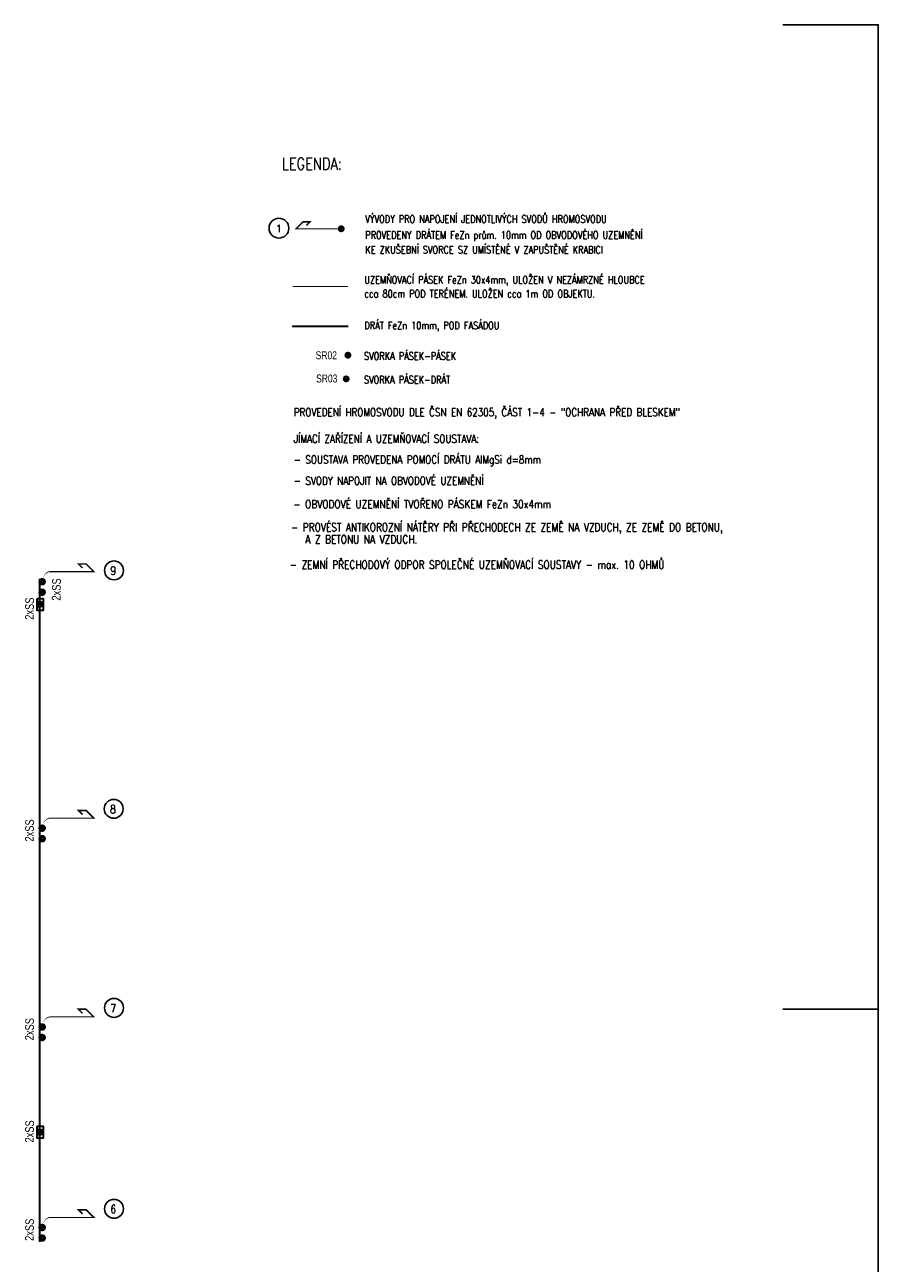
# Model space of a CAD drawing. Header units: millimetres. Extents: x 434746 to 672760, y -61647 to 206428.
# Tile 3 of 24: x 501151 to 526889, y -39613 to -2247. Entities that reach past the tile are written whole.
import ezdxf
from ezdxf.enums import TextEntityAlignment as Align

# ---------------------------------------------------------------- set-up
doc = ezdxf.new("R2010")
doc.units = ezdxf.units.MM
for name, color, linetype, lineweight in [('E-hromosvody', 240, 'Continuous', 30), ('E-uzemneni_vnejsi', 240, 'Continuous', 30), ('Popis1', 7, 'Continuous', 25)]:
    doc.layers.add(name, color=color, linetype=linetype, lineweight=lineweight)
doc.styles.add('ROMANS', font='romans.shx', dxfattribs={"width": 0.8, "height": 125})

msp = doc.modelspace()

# ---------------------------------------------------------------- linework, layer by layer
at = {"layer": 'E-hromosvody', "lineweight": -3}
for centre in [(503842, -18709, 0), (503833, -25903, 0), (503842, -31909, 0), (503842, -37971, 0)]:
    msp.add_circle(centre, 285, dxfattribs=at)
at = {"layer": 'E-uzemneni_vnejsi', "color": 0, "lineweight": -3}
for points in [[(526889, -31947), (526889, -2247), (524016, -2247)], [(526889, -61647), (526889, -31947), (524016, -31947)]]:
    msp.add_lwpolyline(points, dxfattribs=at)
at = {"layer": 'E-uzemneni_vnejsi', "linetype": 'ByBlock', "ltscale": 3, "elevation": 0}
msp.add_lwpolyline([(510694, -8404, 28.8, 28.8, 0), (509334, -8404, 42.3, 42.3, 0), (509545, -8193, 42.3, 42.3, 0), (509756, -8193, 42.3, 42.3, 0), (509643, -8305, 42.3, 42.3, 0)], format="xyseb", dxfattribs=at)
at = {"layer": 'E-uzemneni_vnejsi', "ltscale": 3, "const_width": 96.5, "elevation": 0}
for points in [[(510639, -8402, -1), (510749, -8402, -1)], [(510896, -12161, -1), (510896, -12271, -1)], [(510844, -12876, -1), (510844, -12986, -1)]]:
    msp.add_lwpolyline(points, format="xyb", close=True, dxfattribs=at)
at = {"layer": 'E-uzemneni_vnejsi', "color": 5, "ltscale": 100, "const_width": 32.4, "elevation": 0}
msp.add_lwpolyline([(510899, -10145), (509227, -10145), (509227, -10145)], dxfattribs=at)
at = {"layer": 'E-uzemneni_vnejsi', "elevation": 0}
msp.add_lwpolyline([(510899, -11346), (509227, -11346), (509227, -11346)], dxfattribs=at)
at = {"layer": 'E-uzemneni_vnejsi', "linetype": 'ByBlock', "ltscale": 3}
for points in [[(501716, -19510, 0, 0, 0), (501716, -18957, 0, 31.5, -0.414214), (501926, -18747, 31.5, 31.5, 0), (503232, -18747, 46.3, 46.3, 0), (503001, -18516, 46.3, 46.3, 0), (502771, -18516, 46.3, 46.3, 0), (502894, -18639, 46.3, 46.3, 0)], [(501716, -26947, 0, 0, 0), (501716, -26394, 0, 31.5, -0.414214), (501926, -26184, 31.5, 31.5, 0), (503232, -26184, 46.3, 46.3, 0), (503001, -25953, 46.3, 46.3, 0), (502771, -25953, 46.3, 46.3, 0), (502894, -26076, 46.3, 46.3, 0)], [(501716, -32944, 0, 0, 0), (501716, -32391, 0, 31.5, -0.414214), (501926, -32181, 31.5, 31.5, 0), (503232, -32181, 46.3, 46.3, 0), (503001, -31950, 46.3, 46.3, 0), (502771, -31950, 46.3, 46.3, 0), (502894, -32073, 46.3, 46.3, 0)], [(501716, -38996, 0, 0, 0), (501716, -38442, 0, 31.5, -0.414214), (501926, -38232, 31.5, 31.5, 0), (503232, -38232, 46.3, 46.3, 0), (503001, -38001, 46.3, 46.3, 0), (502771, -38001, 46.3, 46.3, 0), (502894, -38125, 46.3, 46.3, 0)]]:
    msp.add_lwpolyline(points, format="xyseb", dxfattribs=at)
at = {"layer": 'E-uzemneni_vnejsi', "ltscale": 3, "const_width": 106}
for points in [[(501736, -19050, 1), (501616, -19050, 1)], [(501736, -19368, 1), (501616, -19368, 1)], [(501659, -19731, 1), (501539, -19731, 1)], [(501736, -26487, 1), (501616, -26487, 1)], [(501736, -26804, 1), (501616, -26804, 1)], [(501736, -32484, 1), (501616, -32484, 1)], [(501736, -32802, 1), (501616, -32802, 1)], [(501659, -35658, 1), (501539, -35658, 1)], [(501736, -38535, 1), (501616, -38535, 1)], [(501736, -38853, 1), (501616, -38853, 1)]]:
    msp.add_lwpolyline(points, format="xyb", close=True, dxfattribs=at)
at = {"layer": 'E-uzemneni_vnejsi'}
msp.add_lwpolyline([(501599, -18962), (501599, -38969)], dxfattribs=at)
at = {"layer": 'E-uzemneni_vnejsi', "color": 116, "lineweight": 35}
for points in [[(501516, -19563), (501516, -19905), (501711, -19905), (501711, -19563), (501516, -19563)], [(501516, -35488), (501516, -35831), (501711, -35831), (501711, -35488), (501516, -35488)]]:
    msp.add_lwpolyline(points, dxfattribs=at)
at = {"layer": 'E-uzemneni_vnejsi', "lineweight": -3}
msp.add_circle((508816, -8384, 0), 298, dxfattribs=at)

# ---------------------------------------------------------------- texts
at = {"layer": 'E-hromosvody', "lineweight": -3, "style": 'ROMANS', "width": 0.8}
for s, p in [('9', (503734, -18844, 0)), ('8', (503725, -26039, 0)), ('7', (503734, -32044, 0)), ('6', (503734, -38106, 0))]:
    msp.add_text(s, height=251, dxfattribs=at).set_placement(p)
at = {"layer": 'E-uzemneni_vnejsi', "lineweight": -3, "style": 'ROMANS'}
msp.add_text('1', height=225, dxfattribs=at).set_placement((508809, -8506, 0), align=Align.CENTER)
at = {"layer": 'Popis1', "style": 'ROMANS', "width": 0.8}
for s, height, p in [('LEGENDA:', 359.9, (508902, -6619)), ('VÝVODY PRO NAPOJENÍ JEDNOTLIVÝCH SVODŮ HROMOSVODU', 224.93, (511420, -8221, 0)), ('PROVEDENY DRÁTEM FeZn prům. 10mm OD OBVODOVÉHO UZEMNĚNÍ', 224.93, (511420, -8703, 0)), ('KE ZKUŠEBNÍ SVORCE SZ UMÍSTĚNÉ V ZAPUŠTĚNÉ KRABICI', 224.93, (511420, -9147, 0)), ('UZEMŇOVACÍ PÁSEK FeZn 30x4mm, ULOŽEN V NEZÁMRZNÉ HLOUBCE', 224.93, (511392, -10054, 0)), ('cca 80cm POD TERÉNEM. ULOŽEN cca 1m OD OBJEKTU.', 224.93, (511392, -10474, 0)), ('DRÁT FeZn 10mm, POD FASÁDOU', 224.93, (511392, -11431, 0)), ('SVORKA PÁSEK-PÁSEK', 224.93, (511380, -12354, 0)), ('SVORKA PÁSEK-DRÁT', 224.93, (511379, -13069, 0)), ('PROVEDENÍ HROMOSVODU DLE ČSN EN 62305, ČÁST 1-4 - "OCHRANA PŘED BLESKEM"', 242.93, (509263, -14059)), ('JÍMACÍ ZAŘÍZENÍ A UZEMŇOVACÍ SOUSTAVA: ', 242.93, (509263, -14858)), ('- SOUSTAVA PROVEDENA POMOCÍ DRÁTU AlMgSi d=8mm', 242.93, (509263, -15489)), ('- SVODY NAPOJIT NA OBVODOVÉ UZEMNĚNÍ', 242.93, (509263, -16125)), ('- OBVODOVÉ UZEMNĚNÍ TVOŘENO PÁSKEM FeZn 30x4mm', 247.42, (509250, -16836, 0)), ('- PROVÉST ANTIKOROZNÍ NÁTĚRY PŘI PŘECHODECH ZE ZEMĚ NA VZDUCH, ZE ZEMĚ DO BETONU, ', 247.42, (509180, -17531, 0)), ('A Z BETONU NA VZDUCH.', 247.42, (509612, -17897, 0)), ('- ZEMNÍ PŘECHODOVÝ ODPOR SPOLEČNÉ UZEMŇOVACÍ SOUSTAVY - max. 10 OHMŮ ', 247.42, (509142, -18662, 0))]:
    msp.add_text(s, height=height, dxfattribs=at).set_placement(p)
at = {"layer": 'Popis1', "ltscale": 0.2, "width": 0.8}
for s, p in [('SR02', (509923, -12339, 0)), ('SR03', (509936, -13039, 0))]:
    msp.add_text(s, height=240, dxfattribs=at).set_placement(p)
for p in [(502228, -19623, 0), (501418, -20202, 0), (501418, -26893, 0), (501418, -32890, 0), (501418, -35974, 0), (501418, -38941, 0)]:
    msp.add_text('2xSS', height=262.5, rotation=88.8869, dxfattribs=at).set_placement(p)

doc.saveas('drawing.dxf')
